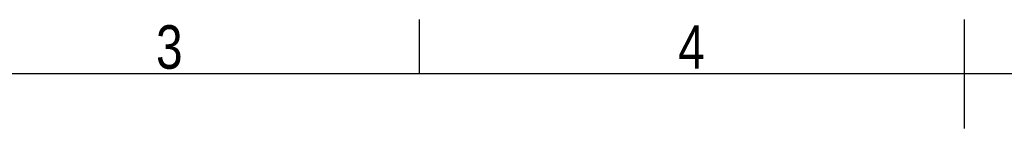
# Model space of a CAD drawing. Header units: millimetres. Extents: x 0 to 420, y 0 to 297.
# Tile 13 of 16: x 120 to 214, y 287 to 297. Entities that reach past the tile are written whole.
import ezdxf

# ---------------------------------------------------------------- set-up
doc = ezdxf.new("R2010")
doc.units = ezdxf.units.MM
doc.layers.add('CARTIGLIO', color=140, linetype='Continuous')
doc.styles.add('SLDTEXTSTYLE2', font='TXT', dxfattribs={"width": 0.821468})

msp = doc.modelspace()

# ---------------------------------------------------------------- linework, layer by layer
at = {"layer": 'CARTIGLIO', "linetype": 'Continuous'}
for p, q in [((158.2616, 291.82257), (158.2616, 296.99679)), ((210.00376, 286.64835), (210.00376, 296.99679)), ((414.8274, 291.82257), (5.18012, 291.82257))]:
    msp.add_line(p, q, dxfattribs=at)

# ---------------------------------------------------------------- texts
at = {"layer": 'CARTIGLIO', "char_height": 4.13937, "attachment_point": 2, "style": 'SLDTEXTSTYLE2'}
for s, insert in [('3', (134.49186, 296.46286)), ('4', (184.08902, 296.46286))]:
    msp.add_mtext(s, dxfattribs=dict(at, insert=insert))

doc.saveas('drawing.dxf')
